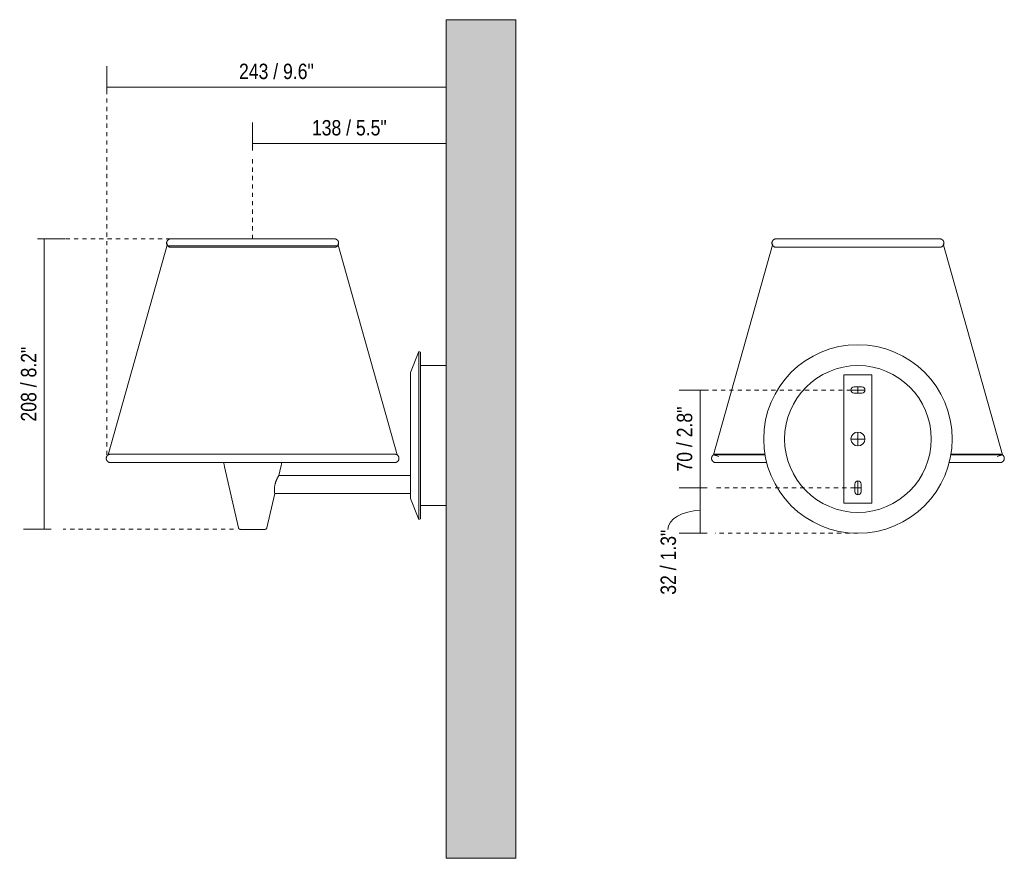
# Model space of a CAD drawing. Header units: millimetres. Extents: x -6717 to -4904, y 0 to 7139.
# Tile 2 of 4: x -5609 to -4904, y 0 to 600. Entities that reach past the tile are written whole.
import ezdxf

# ---------------------------------------------------------------- set-up
doc = ezdxf.new("R2010")
doc.units = ezdxf.units.MM
doc.linetypes.add('Dash', pattern=[6, 3, -3])
doc.layers.add('A-ANNO-DIMS', color=7, linetype='Dash', lineweight=9, true_color=0xd2d2d2)
for name, color, linetype, lineweight in [('A-ANNO-DIMS-5', 7, 'Continuous', 9), ('A-WALL', 7, 'Continuous', 9), ('E-LITE-EQPM', 7, 'Continuous', 20)]:
    doc.layers.add(name, color=color, linetype=linetype, lineweight=lineweight)
doc.styles.add('Arial Narrow', font='ARIALN.TTF', dxfattribs={"height": 11})
doc.dimstyles.new('FARO_-_2_2mm_Arial_Narrow_mm_Inch_Left', dxfattribs={"dimscale": 304.8, "dimtxt": 11.257741, "dimasz": 0, "dimexe": 0.049213, "dimexo": 0.0625, "dimgap": 0.008202, "dimtad": 1, "dimdec": 0, "dimzin": 0, "dimdsep": 46, "dimtxsty": 'Arial Narrow', "dimblk1": 'NONE', "dimblk2": 'NONE', "dimsah": 1, "dimcen": 0.09, "dimadec": 0, "dimazin": 0, "dimtfac": 1, "dimtdec": 4, "dimtix": 1, "dimtmove": 0, "dimatfit": 3, "dimfxl": 0.016404, "dimfxlon": 1, "dimtvp": 1, "dimtolj": 1, "dimtzin": 0, "dimarcsym": 2})
doc.dimstyles.new('FARO_-_2_2mm_Arial_Narrow_mm_Inch_Left_1', dxfattribs={"dimscale": 304.8, "dimtxt": 11.257741, "dimasz": 0, "dimexe": 0.049213, "dimexo": 0.0625, "dimgap": 0.008202, "dimtad": 1, "dimdec": 0, "dimzin": 0, "dimdsep": 46, "dimtxsty": 'Arial Narrow', "dimblk1": 'NONE', "dimblk2": 'NONE', "dimsah": 1, "dimcen": 0.09, "dimadec": 0, "dimazin": 0, "dimtfac": 1, "dimtdec": 4, "dimtix": 1, "dimtmove": 1, "dimatfit": 3, "dimfxl": 0.016404, "dimfxlon": 1, "dimtvp": 1, "dimtolj": 1, "dimtzin": 0, "dimarcsym": 2})

# ---------------------------------------------------------------- blocks, each defined once
blk = doc.blocks.new('64307-71 - 64307-71 SUMBA Black wall lamp Rattan Shade-541769-Lateral_PDF')
at = {"layer": 'E-LITE-EQPM'}
for p, q in [((-3468.44, 439.53), (-3510.87, 288.65)), ((-3303.97, 288.65), (-3346.41, 439.53)), ((-3288.4, 362.5), (-3294.36, 347.6)), ((-3287.28, 362.06), (-3288.4, 362.5)), ((-3288.4, 362.5), (-3288.4, 242.51)), ((-3287.28, 362.06), (-3287.28, 242.96)), ((-3268.96, 352.51), (-3287.28, 352.51)), ((-3294.36, 257.41), (-3294.36, 347.6)), ((-3427.58, 280.14), (-3417.63, 236.34)), ((-3388.66, 273.99), (-3387.26, 280.14)), ((-3294.36, 273.99), (-3388.66, 273.99)), ((-3397.22, 236.34), (-3391.61, 261.02)), ((-3391.61, 261.02), (-3294.36, 261.02)), ((-3294.36, 257.41), (-3288.4, 242.51)), ((-3287.28, 252.51), (-3268.96, 252.51)), ((-3288.4, 242.51), (-3287.28, 242.96))]:
    blk.add_line(p, q, dxfattribs=at)
at = {"layer": 'E-LITE-EQPM', "flags": 128}
for points in [[(-3468.99, 440.19), (-3468.99, 440.31), (-3468.99, 440.43), (-3468.97, 440.55), (-3468.96, 440.67), (-3468.94, 440.79), (-3468.91, 440.9), (-3468.88, 441.02), (-3468.84, 441.13), (-3468.8, 441.25), (-3468.76, 441.36), (-3468.71, 441.47), (-3468.66, 441.58), (-3468.6, 441.68), (-3468.54, 441.78), (-3468.47, 441.88), (-3468.4, 441.98), (-3468.33, 442.08), (-3468.25, 442.17), (-3468.17, 442.26), (-3468.09, 442.34), (-3468, 442.42), (-3467.91, 442.5), (-3467.81, 442.58), (-3467.72, 442.65), (-3467.62, 442.72), (-3467.51, 442.78), (-3467.41, 442.84), (-3467.3, 442.89), (-3467.19, 442.94), (-3467.08, 442.99), (-3466.97, 443.03), (-3466.86, 443.06), (-3466.74, 443.1), (-3466.62, 443.12), (-3466.5, 443.15), (-3466.39, 443.17), (-3466.27, 443.18), (-3466.15, 443.19), (-3466.03, 443.19), (-3465.99, 443.19)], [(-3465.99, 437.19), (-3466.11, 437.19), (-3466.23, 437.2), (-3466.35, 437.21), (-3466.47, 437.23), (-3466.59, 437.25), (-3466.71, 437.28), (-3466.82, 437.31), (-3466.94, 437.34), (-3467.05, 437.38), (-3467.16, 437.43), (-3467.27, 437.48), (-3467.38, 437.53), (-3467.49, 437.59), (-3467.59, 437.65), (-3467.69, 437.71), (-3467.79, 437.78), (-3467.88, 437.86), (-3467.97, 437.94), (-3468.06, 438.02), (-3468.15, 438.1), (-3468.23, 438.19), (-3468.31, 438.28), (-3468.38, 438.37), (-3468.45, 438.47), (-3468.52, 438.57), (-3468.58, 438.67), (-3468.64, 438.78), (-3468.7, 438.88), (-3468.75, 438.99), (-3468.79, 439.1), (-3468.83, 439.22), (-3468.87, 439.33), (-3468.9, 439.45), (-3468.93, 439.56), (-3468.95, 439.68), (-3468.97, 439.8), (-3468.98, 439.92), (-3468.99, 440.04), (-3468.99, 440.16), (-3468.99, 440.19)], [(-3465.99, 443.19), (-3465.95, 443.19), (-3465.81, 443.19), (-3465.57, 443.19), (-3465.25, 443.19), (-3464.83, 443.19), (-3464.32, 443.19), (-3463.71, 443.19), (-3463.64, 443.19)], [(-3348.85, 443.19), (-3348.9, 443.19), (-3349.04, 443.19), (-3349.27, 443.19), (-3349.6, 443.19), (-3350.02, 443.19), (-3350.53, 443.19), (-3351.13, 443.19), (-3351.83, 443.19), (-3352.61, 443.19), (-3353.48, 443.19), (-3354.43, 443.19), (-3355.47, 443.19), (-3356.59, 443.19), (-3357.8, 443.19), (-3359.08, 443.19), (-3360.44, 443.19), (-3361.88, 443.19), (-3363.39, 443.19), (-3364.97, 443.19), (-3366.62, 443.19), (-3368.33, 443.19), (-3370.1, 443.19), (-3371.94, 443.19), (-3373.83, 443.19), (-3375.78, 443.19), (-3377.77, 443.19), (-3379.82, 443.19), (-3381.9, 443.19), (-3384.03, 443.19), (-3386.2, 443.19), (-3388.4, 443.19), (-3390.63, 443.19), (-3392.89, 443.19), (-3395.17, 443.19), (-3397.47, 443.19), (-3399.78, 443.19), (-3402.11, 443.19), (-3404.45, 443.19), (-3406.79, 443.19), (-3409.13, 443.19), (-3411.47, 443.19), (-3413.81, 443.19), (-3416.13, 443.19), (-3418.44, 443.19), (-3420.73, 443.19), (-3423, 443.19), (-3425.25, 443.19), (-3427.46, 443.19), (-3429.65, 443.19), (-3431.8, 443.19), (-3433.91, 443.19), (-3435.98, 443.19), (-3438, 443.19), (-3439.97, 443.19), (-3441.89, 443.19), (-3443.76, 443.19), (-3445.57, 443.19), (-3447.31, 443.19), (-3449, 443.19), (-3450.61, 443.19), (-3452.16, 443.19), (-3453.64, 443.19), (-3455.04, 443.19), (-3456.37, 443.19), (-3457.61, 443.19), (-3458.78, 443.19), (-3459.87, 443.19), (-3460.87, 443.19), (-3461.78, 443.19), (-3462.61, 443.19), (-3463.35, 443.19), (-3464, 443.19), (-3464.56, 443.19), (-3465.03, 443.19), (-3465.41, 443.19), (-3465.69, 443.19), (-3465.88, 443.19), (-3465.98, 443.19), (-3465.99, 443.19)], [(-3464.36, 437.19), (-3464.56, 437.19), (-3465.03, 437.19), (-3465.41, 437.19), (-3465.69, 437.19), (-3465.88, 437.19), (-3465.98, 437.19), (-3465.99, 437.19)], [(-3465.99, 437.19), (-3465.95, 437.19), (-3465.81, 437.19), (-3465.57, 437.19), (-3465.25, 437.19), (-3464.83, 437.19), (-3464.32, 437.19), (-3463.71, 437.19), (-3463.02, 437.19), (-3462.24, 437.19), (-3461.37, 437.19), (-3460.42, 437.19), (-3459.38, 437.19), (-3458.25, 437.19), (-3457.05, 437.19), (-3455.76, 437.19), (-3454.4, 437.19), (-3452.97, 437.19), (-3451.46, 437.19), (-3449.88, 437.19), (-3448.23, 437.19), (-3446.52, 437.19), (-3444.74, 437.19), (-3442.91, 437.19), (-3441.02, 437.19), (-3439.07, 437.19), (-3437.07, 437.19), (-3435.03, 437.19), (-3432.94, 437.19), (-3430.81, 437.19), (-3428.65, 437.19), (-3426.45, 437.19), (-3424.22, 437.19), (-3421.96, 437.19), (-3419.68, 437.19), (-3417.38, 437.19), (-3415.06, 437.19), (-3412.73, 437.19), (-3410.4, 437.19), (-3408.06, 437.19), (-3405.71, 437.19), (-3403.37, 437.19), (-3401.04, 437.19), (-3398.72, 437.19), (-3396.41, 437.19), (-3394.12, 437.19), (-3391.85, 437.19), (-3389.6, 437.19), (-3387.38, 437.19), (-3385.2, 437.19), (-3383.05, 437.19), (-3380.94, 437.19), (-3378.87, 437.19), (-3376.85, 437.19), (-3374.88, 437.19), (-3372.95, 437.19), (-3371.09, 437.19), (-3369.28, 437.19), (-3367.53, 437.19), (-3365.85, 437.19), (-3364.23, 437.19), (-3362.69, 437.19), (-3361.21, 437.19), (-3359.81, 437.19), (-3358.48, 437.19), (-3357.23, 437.19), (-3356.07, 437.19), (-3354.98, 437.19), (-3353.98, 437.19), (-3353.06, 437.19), (-3352.24, 437.19), (-3351.5, 437.19), (-3350.84, 437.19), (-3350.28, 437.19), (-3349.81, 437.19), (-3349.44, 437.19), (-3349.15, 437.19), (-3348.96, 437.19), (-3348.87, 437.19), (-3348.85, 437.19)], [(-3455, 443.19), (-3454.4, 443.19), (-3452.97, 443.19), (-3451.46, 443.19), (-3449.88, 443.19), (-3448.23, 443.19), (-3446.52, 443.19), (-3444.79, 443.19)], [(-3416.74, 443.19), (-3415.06, 443.19), (-3412.73, 443.19), (-3410.4, 443.19), (-3408.06, 443.19), (-3405.71, 443.19), (-3403.37, 443.19), (-3401.04, 443.19), (-3398.72, 443.19), (-3396.41, 443.19), (-3394.12, 443.19), (-3391.85, 443.19), (-3389.6, 443.19), (-3387.38, 443.19), (-3385.2, 443.19), (-3383.05, 443.19), (-3380.94, 443.19), (-3378.87, 443.19), (-3376.85, 443.19), (-3374.88, 443.19), (-3372.95, 443.19), (-3371.09, 443.19), (-3369.28, 443.19), (-3367.53, 443.19), (-3366.68, 443.19)], [(-3361.86, 443.19), (-3361.21, 443.19), (-3359.81, 443.19), (-3358.48, 443.19), (-3357.23, 443.19), (-3356.07, 443.19), (-3354.98, 443.19), (-3354.76, 443.19)], [(-3351.21, 443.19), (-3350.84, 443.19), (-3350.28, 443.19), (-3349.81, 443.19), (-3349.44, 443.19), (-3349.15, 443.19), (-3348.96, 443.19), (-3348.87, 443.19), (-3348.85, 443.19)], [(-3348.85, 437.19), (-3348.9, 437.19), (-3349.04, 437.19), (-3349.27, 437.19), (-3349.6, 437.19), (-3350.02, 437.19), (-3350.53, 437.19)], [(-3348.85, 443.19), (-3348.73, 443.19), (-3348.61, 443.18), (-3348.49, 443.17), (-3348.37, 443.15), (-3348.26, 443.13), (-3348.14, 443.1), (-3348.02, 443.07), (-3347.91, 443.04), (-3347.79, 443), (-3347.68, 442.95), (-3347.57, 442.91), (-3347.47, 442.85), (-3347.36, 442.79), (-3347.26, 442.73), (-3347.16, 442.67), (-3347.06, 442.6), (-3346.97, 442.52), (-3346.87, 442.45), (-3346.79, 442.37), (-3346.7, 442.28), (-3346.62, 442.19), (-3346.54, 442.1), (-3346.46, 442.01), (-3346.39, 441.91), (-3346.33, 441.81), (-3346.26, 441.71), (-3346.21, 441.6), (-3346.15, 441.5), (-3346.1, 441.39), (-3346.06, 441.28), (-3346.01, 441.17), (-3345.98, 441.05), (-3345.95, 440.94), (-3345.92, 440.82), (-3345.9, 440.7), (-3345.88, 440.58), (-3345.86, 440.46), (-3345.86, 440.34), (-3345.85, 440.22), (-3345.85, 440.19)], [(-3345.85, 440.19), (-3345.85, 440.07), (-3345.86, 439.95), (-3345.87, 439.83), (-3345.89, 439.71), (-3345.91, 439.59), (-3345.94, 439.48), (-3345.97, 439.36), (-3346, 439.25), (-3346.04, 439.13), (-3346.09, 439.02), (-3346.14, 438.91), (-3346.19, 438.81), (-3346.25, 438.7), (-3346.31, 438.6), (-3346.38, 438.5), (-3346.45, 438.4), (-3346.52, 438.3), (-3346.6, 438.21), (-3346.68, 438.12), (-3346.76, 438.04), (-3346.85, 437.96), (-3346.94, 437.88), (-3347.03, 437.8), (-3347.13, 437.73), (-3347.23, 437.67), (-3347.33, 437.6), (-3347.44, 437.54), (-3347.54, 437.49), (-3347.65, 437.44), (-3347.76, 437.39), (-3347.88, 437.35), (-3347.99, 437.32), (-3348.11, 437.28), (-3348.22, 437.26), (-3348.34, 437.23), (-3348.46, 437.22), (-3348.58, 437.2), (-3348.7, 437.19), (-3348.82, 437.19), (-3348.85, 437.19)], [(-3512.19, 286.14), (-3512.19, 286.26), (-3512.18, 286.38), (-3512.17, 286.5), (-3512.16, 286.62), (-3512.13, 286.73), (-3512.11, 286.85), (-3512.08, 286.97), (-3512.04, 287.08), (-3512, 287.2), (-3511.96, 287.31), (-3511.91, 287.42), (-3511.85, 287.52), (-3511.8, 287.63), (-3511.74, 287.73), (-3511.67, 287.83), (-3511.6, 287.93), (-3511.53, 288.03), (-3511.45, 288.12), (-3511.37, 288.21), (-3511.28, 288.29), (-3511.2, 288.37), (-3511.11, 288.45), (-3511.01, 288.53), (-3510.91, 288.6), (-3510.81, 288.66), (-3510.71, 288.73), (-3510.61, 288.78), (-3510.5, 288.84), (-3510.39, 288.89), (-3510.28, 288.93), (-3510.17, 288.98), (-3510.05, 289.01), (-3509.94, 289.04), (-3509.82, 289.07), (-3509.7, 289.1), (-3509.59, 289.11), (-3509.47, 289.13), (-3509.35, 289.13), (-3509.23, 289.14), (-3509.19, 289.14)], [(-3509.19, 289.14), (-3509.11, 289.14), (-3508.87, 289.14), (-3508.46, 289.14), (-3507.89, 289.14), (-3507.3, 289.14)], [(-3305.65, 289.14), (-3305.73, 289.14), (-3305.98, 289.14), (-3306.38, 289.14), (-3306.95, 289.14), (-3307.68, 289.14), (-3308.57, 289.14), (-3309.62, 289.14), (-3310.82, 289.14), (-3312.18, 289.14), (-3313.69, 289.14), (-3315.35, 289.14), (-3317.15, 289.14), (-3319.1, 289.14), (-3321.2, 289.14), (-3323.43, 289.14), (-3325.79, 289.14), (-3328.29, 289.14), (-3330.91, 289.14), (-3333.66, 289.14), (-3336.52, 289.14), (-3339.5, 289.14), (-3342.58, 289.14), (-3345.77, 289.14), (-3349.06, 289.14), (-3352.44, 289.14), (-3355.91, 289.14), (-3359.46, 289.14), (-3363.08, 289.14), (-3366.78, 289.14), (-3370.55, 289.14), (-3374.37, 289.14), (-3378.24, 289.14), (-3382.17, 289.14), (-3386.13, 289.14), (-3390.13, 289.14), (-3394.15, 289.14), (-3398.2, 289.14), (-3402.26, 289.14), (-3406.32, 289.14), (-3410.4, 289.14), (-3414.46, 289.14), (-3418.52, 289.14), (-3422.55, 289.14), (-3426.56, 289.14), (-3430.55, 289.14), (-3434.49, 289.14), (-3438.39, 289.14), (-3442.24, 289.14), (-3446.04, 289.14), (-3449.77, 289.14), (-3453.44, 289.14), (-3457.03, 289.14), (-3460.55, 289.14), (-3463.98, 289.14), (-3467.32, 289.14), (-3470.56, 289.14), (-3473.7, 289.14), (-3476.73, 289.14), (-3479.66, 289.14), (-3482.47, 289.14), (-3485.16, 289.14), (-3487.72, 289.14), (-3490.16, 289.14), (-3492.46, 289.14), (-3494.63, 289.14), (-3496.66, 289.14), (-3498.54, 289.14), (-3500.28, 289.14), (-3501.87, 289.14), (-3503.31, 289.14), (-3504.6, 289.14), (-3505.73, 289.14), (-3506.71, 289.14), (-3507.52, 289.14), (-3508.18, 289.14), (-3508.67, 289.14), (-3509, 289.14), (-3509.17, 289.14), (-3509.19, 289.14)], [(-3307.56, 289.14), (-3307.33, 289.14), (-3306.67, 289.14), (-3306.18, 289.14), (-3305.85, 289.14), (-3305.68, 289.14), (-3305.65, 289.14)], [(-3305.65, 289.14), (-3305.53, 289.14), (-3305.41, 289.13), (-3305.29, 289.12), (-3305.17, 289.1), (-3305.06, 289.08), (-3304.94, 289.05), (-3304.82, 289.02), (-3304.71, 288.99), (-3304.6, 288.95), (-3304.48, 288.9), (-3304.37, 288.85), (-3304.27, 288.8), (-3304.16, 288.74), (-3304.06, 288.68), (-3303.96, 288.61), (-3303.86, 288.55), (-3303.77, 288.47), (-3303.67, 288.39), (-3303.59, 288.31), (-3303.5, 288.23), (-3303.42, 288.14), (-3303.34, 288.05), (-3303.27, 287.96), (-3303.2, 287.86), (-3303.13, 287.76), (-3303.07, 287.66), (-3303.01, 287.55), (-3302.95, 287.45), (-3302.9, 287.34), (-3302.86, 287.23), (-3302.82, 287.11), (-3302.78, 287), (-3302.75, 286.88), (-3302.72, 286.77), (-3302.7, 286.65), (-3302.68, 286.53), (-3302.67, 286.41), (-3302.66, 286.29), (-3302.65, 286.17), (-3302.65, 286.14)], [(-3509.19, 283.14), (-3509.31, 283.14), (-3509.43, 283.15), (-3509.55, 283.16), (-3509.67, 283.18), (-3509.79, 283.2), (-3509.91, 283.22), (-3510.02, 283.26), (-3510.14, 283.29), (-3510.25, 283.33), (-3510.36, 283.38), (-3510.47, 283.42), (-3510.58, 283.48), (-3510.68, 283.54), (-3510.79, 283.6), (-3510.89, 283.66), (-3510.99, 283.73), (-3511.08, 283.81), (-3511.17, 283.88), (-3511.26, 283.96), (-3511.35, 284.05), (-3511.43, 284.14), (-3511.51, 284.23), (-3511.58, 284.32), (-3511.65, 284.42), (-3511.72, 284.52), (-3511.78, 284.62), (-3511.84, 284.72), (-3511.89, 284.83), (-3511.94, 284.94), (-3511.99, 285.05), (-3512.03, 285.16), (-3512.07, 285.28), (-3512.1, 285.39), (-3512.13, 285.51), (-3512.15, 285.63), (-3512.17, 285.75), (-3512.18, 285.87), (-3512.19, 285.99), (-3512.19, 286.11), (-3512.19, 286.14)], [(-3506.78, 283.14), (-3507.52, 283.14), (-3508.18, 283.14), (-3508.67, 283.14), (-3509, 283.14), (-3509.17, 283.14), (-3509.19, 283.14)], [(-3509.19, 283.14), (-3509.11, 283.14), (-3508.87, 283.14), (-3508.46, 283.14), (-3507.89, 283.14), (-3507.17, 283.14), (-3506.28, 283.14), (-3505.23, 283.14), (-3504.03, 283.14), (-3502.67, 283.14), (-3501.16, 283.14), (-3499.5, 283.14), (-3497.69, 283.14), (-3495.74, 283.14), (-3493.65, 283.14), (-3491.42, 283.14), (-3489.05, 283.14), (-3486.56, 283.14), (-3483.94, 283.14), (-3481.19, 283.14), (-3478.33, 283.14), (-3475.35, 283.14), (-3472.27, 283.14), (-3469.08, 283.14), (-3465.79, 283.14), (-3462.41, 283.14), (-3458.94, 283.14), (-3455.39, 283.14), (-3451.76, 283.14), (-3448.06, 283.14), (-3444.3, 283.14), (-3440.48, 283.14), (-3436.6, 283.14), (-3432.68, 283.14), (-3428.72, 283.14), (-3424.72, 283.14), (-3420.7, 283.14), (-3416.65, 283.14), (-3412.59, 283.14), (-3408.52, 283.14), (-3404.45, 283.14), (-3400.39, 283.14), (-3396.33, 283.14), (-3392.3, 283.14), (-3388.28, 283.14), (-3384.3, 283.14), (-3380.36, 283.14), (-3376.45, 283.14), (-3372.6, 283.14), (-3368.81, 283.14), (-3365.07, 283.14), (-3361.41, 283.14), (-3357.81, 283.14), (-3354.3, 283.14), (-3350.87, 283.14), (-3347.53, 283.14), (-3344.29, 283.14), (-3341.15, 283.14), (-3338.11, 283.14), (-3335.19, 283.14), (-3332.38, 283.14), (-3329.69, 283.14), (-3327.12, 283.14), (-3324.69, 283.14), (-3322.39, 283.14), (-3320.22, 283.14), (-3318.19, 283.14), (-3316.3, 283.14), (-3314.56, 283.14), (-3312.97, 283.14), (-3311.53, 283.14), (-3310.25, 283.14), (-3309.12, 283.14), (-3308.14, 283.14), (-3307.33, 283.14), (-3306.67, 283.14), (-3306.18, 283.14), (-3305.85, 283.14), (-3305.68, 283.14), (-3305.65, 283.14)], [(-3438.1, 283.14), (-3438.39, 283.14), (-3442.24, 283.14), (-3446.04, 283.14), (-3449.77, 283.14), (-3453.44, 283.14), (-3457.03, 283.14), (-3460.55, 283.14), (-3463.98, 283.14), (-3467.32, 283.14), (-3470.12, 283.14)], [(-3427.58, 280.14), (-3427.85, 281.43), (-3428.07, 282.73), (-3428.12, 283.16)], [(-3386.73, 283.14), (-3386.86, 282.2), (-3387.1, 280.9), (-3387.26, 280.14)], [(-3331.03, 283.14), (-3333.66, 283.14), (-3336.52, 283.14), (-3339.5, 283.14), (-3342.58, 283.14), (-3345.74, 283.14)], [(-3310.61, 283.14), (-3310.82, 283.14), (-3312.18, 283.14), (-3313.69, 283.14), (-3315.35, 283.14), (-3317.15, 283.14), (-3318.9, 283.14)], [(-3305.65, 283.14), (-3305.73, 283.14), (-3305.98, 283.14), (-3306.38, 283.14), (-3306.95, 283.14), (-3307.68, 283.14), (-3308.44, 283.14)], [(-3302.65, 286.14), (-3302.66, 286.02), (-3302.66, 285.9), (-3302.67, 285.78), (-3302.69, 285.66), (-3302.71, 285.54), (-3302.74, 285.43), (-3302.77, 285.31), (-3302.81, 285.2), (-3302.85, 285.08), (-3302.89, 284.97), (-3302.94, 284.86), (-3302.99, 284.75), (-3303.05, 284.65), (-3303.11, 284.55), (-3303.18, 284.44), (-3303.25, 284.35), (-3303.32, 284.25), (-3303.4, 284.16), (-3303.48, 284.07), (-3303.56, 283.99), (-3303.65, 283.9), (-3303.74, 283.83), (-3303.84, 283.75), (-3303.93, 283.68), (-3304.03, 283.61), (-3304.13, 283.55), (-3304.24, 283.49), (-3304.35, 283.44), (-3304.45, 283.39), (-3304.57, 283.34), (-3304.68, 283.3), (-3304.79, 283.26), (-3304.91, 283.23), (-3305.03, 283.21), (-3305.14, 283.18), (-3305.26, 283.16), (-3305.38, 283.15), (-3305.5, 283.14), (-3305.62, 283.14), (-3305.65, 283.14)], [(-3416.41, 235.36), (-3416.46, 235.36), (-3416.51, 235.37), (-3416.56, 235.37), (-3416.61, 235.38), (-3416.66, 235.39), (-3416.7, 235.4), (-3416.75, 235.41), (-3416.8, 235.43), (-3416.85, 235.44), (-3416.89, 235.46), (-3416.94, 235.48), (-3416.99, 235.5), (-3417.03, 235.53), (-3417.07, 235.55), (-3417.11, 235.58), (-3417.15, 235.61), (-3417.19, 235.64), (-3417.23, 235.67), (-3417.27, 235.71), (-3417.31, 235.74), (-3417.34, 235.78), (-3417.37, 235.82), (-3417.4, 235.86), (-3417.43, 235.9), (-3417.46, 235.94), (-3417.49, 235.98), (-3417.51, 236.03), (-3417.53, 236.07), (-3417.56, 236.12), (-3417.57, 236.16), (-3417.59, 236.21), (-3417.61, 236.26), (-3417.62, 236.31), (-3417.63, 236.34)], [(-3414.85, 235.36), (-3414.93, 235.36), (-3415.12, 235.36), (-3415.3, 235.36), (-3415.47, 235.36), (-3415.62, 235.36), (-3415.76, 235.36), (-3415.89, 235.36), (-3416, 235.36), (-3416.1, 235.36), (-3416.19, 235.36), (-3416.26, 235.36), (-3416.32, 235.36), (-3416.36, 235.36), (-3416.39, 235.36), (-3416.4, 235.36), (-3416.41, 235.36)], [(-3416.41, 235.36), (-3416.4, 235.36), (-3416.38, 235.36), (-3416.34, 235.36), (-3416.29, 235.36), (-3416.23, 235.36), (-3416.15, 235.36), (-3416.06, 235.36), (-3415.95, 235.36), (-3415.83, 235.36), (-3415.7, 235.36), (-3415.55, 235.36), (-3415.39, 235.36), (-3415.22, 235.36), (-3415.03, 235.36), (-3414.84, 235.36), (-3414.63, 235.36), (-3414.41, 235.36), (-3414.18, 235.36), (-3413.93, 235.36), (-3413.68, 235.36), (-3413.42, 235.36), (-3413.15, 235.36), (-3412.87, 235.36), (-3412.58, 235.36), (-3412.28, 235.36), (-3411.97, 235.36), (-3411.66, 235.36), (-3411.34, 235.36), (-3411.01, 235.36), (-3410.68, 235.36), (-3410.34, 235.36), (-3410, 235.36), (-3409.65, 235.36), (-3409.3, 235.36), (-3408.95, 235.36), (-3408.59, 235.36), (-3408.24, 235.36), (-3407.88, 235.36), (-3407.52, 235.36), (-3407.16, 235.36), (-3406.8, 235.36), (-3406.44, 235.36), (-3406.09, 235.36), (-3405.73, 235.36), (-3405.38, 235.36), (-3405.03, 235.36), (-3404.69, 235.36), (-3404.35, 235.36), (-3404.01, 235.36), (-3403.69, 235.36), (-3403.36, 235.36), (-3403.04, 235.36), (-3402.73, 235.36), (-3402.43, 235.36), (-3402.14, 235.36), (-3401.85, 235.36), (-3401.57, 235.36), (-3401.31, 235.36), (-3401.05, 235.36), (-3400.8, 235.36), (-3400.56, 235.36), (-3400.34, 235.36), (-3400.12, 235.36), (-3399.92, 235.36), (-3399.73, 235.36), (-3399.55, 235.36), (-3399.38, 235.36), (-3399.23, 235.36), (-3399.09, 235.36), (-3398.96, 235.36), (-3398.85, 235.36), (-3398.75, 235.36), (-3398.66, 235.36), (-3398.59, 235.36), (-3398.53, 235.36), (-3398.49, 235.36), (-3398.46, 235.36), (-3398.44, 235.36), (-3398.44, 235.36)], [(-3398.44, 235.36), (-3398.45, 235.36), (-3398.47, 235.36), (-3398.51, 235.36), (-3398.56, 235.36), (-3398.62, 235.36), (-3398.7, 235.36), (-3398.79, 235.36), (-3398.9, 235.36), (-3399.02, 235.36), (-3399.15, 235.36), (-3399.3, 235.36), (-3399.46, 235.36), (-3399.63, 235.36), (-3399.81, 235.36), (-3400.01, 235.36)], [(-3397.22, 236.34), (-3397.23, 236.29), (-3397.24, 236.24), (-3397.26, 236.19), (-3397.28, 236.15), (-3397.3, 236.1), (-3397.32, 236.06), (-3397.34, 236.01), (-3397.37, 235.97), (-3397.39, 235.93), (-3397.42, 235.88), (-3397.45, 235.84), (-3397.48, 235.81), (-3397.52, 235.77), (-3397.55, 235.73), (-3397.59, 235.7), (-3397.63, 235.66), (-3397.66, 235.63), (-3397.7, 235.6), (-3397.75, 235.57), (-3397.79, 235.55), (-3397.83, 235.52), (-3397.88, 235.5), (-3397.92, 235.48), (-3397.97, 235.46), (-3398.01, 235.44), (-3398.06, 235.42), (-3398.11, 235.41), (-3398.16, 235.39), (-3398.21, 235.38), (-3398.26, 235.38), (-3398.31, 235.37), (-3398.36, 235.37), (-3398.41, 235.36), (-3398.44, 235.36)]]:
    blk.add_lwpolyline(points, dxfattribs=at)
at = {"layer": 'E-LITE-EQPM'}
blk.add_open_spline([(-3391.61, 261.02), (-3391.61, 261.02), (-3391.63, 261.07), (-3391.65, 261.24), (-3391.68, 261.42), (-3391.71, 261.65), (-3391.75, 261.92), (-3391.78, 262.18), (-3391.8, 262.42), (-3391.81, 262.6), (-3391.83, 262.79), (-3391.84, 263.07), (-3391.86, 263.43), (-3391.87, 263.89), (-3391.85, 264.39), (-3391.82, 264.9), (-3391.75, 265.62), (-3391.62, 266.56), (-3391.4, 267.5), (-3391.2, 268.24), (-3391.03, 268.79), (-3390.86, 269.32), (-3390.66, 269.84), (-3390.5, 270.26), (-3390.36, 270.58), (-3390.27, 270.82), (-3390.17, 271.05), (-3390.03, 271.35), (-3389.86, 271.7), (-3389.7, 272.04), (-3389.57, 272.29), (-3389.48, 272.47), (-3389.4, 272.64), (-3389.29, 272.86), (-3389.15, 273.11), (-3389, 273.37), (-3388.88, 273.59), (-3388.79, 273.77), (-3388.7, 273.94), (-3388.67, 273.99), (-3388.66, 273.99)], degree=3, knots=[-1, -1, -1, -1, -0.944444, -0.916667, -0.888889, -0.861111, -0.833333, -0.805556, -0.791667, -0.777778, -0.763889, -0.75, -0.722222, -0.694444, -0.666667, -0.638889, -0.611111, -0.555556, -0.5, -0.472222, -0.444444, -0.416667, -0.388889, -0.361111, -0.347222, -0.333333, -0.319444, -0.305556, -0.277778, -0.25, -0.236111, -0.222222, -0.208333, -0.194444, -0.166667, -0.138889, -0.111111, -0.083333, -0.055556, 0, 0, 0, 0], dxfattribs=at)
blk = doc.blocks.new('64307-71 - 64307-71 SUMBA Black wall lamp Rattan Shade-541769-Alzado_PDF Fixing')
at = {"layer": 'E-LITE-EQPM', "color": 253, "lineweight": 9, "true_color": 0xaaaaaa}
for p, q in [((6518.48, 439.53), (6476.05, 288.65)), ((6682.95, 288.65), (6640.51, 439.53)), ((6476.05, 288.65), (6479.9, 287.57)), ((6476.11, 288.65), (6476.05, 288.65)), ((6513, 288.65), (6476.2, 288.65)), ((6682.04, 288.65), (6645.99, 288.65)), ((6679.1, 287.57), (6682.95, 288.65)), ((6682.95, 288.65), (6682.31, 288.65))]:
    blk.add_line(p, q, dxfattribs=at)
at = {"layer": 'E-LITE-EQPM', "color": 253, "lineweight": 9, "true_color": 0xaaaaaa, "flags": 128}
for points in [[(6517.92, 440.19), (6517.93, 440.31), (6517.93, 440.43), (6517.95, 440.55), (6517.96, 440.67), (6517.98, 440.79), (6518.01, 440.9), (6518.04, 441.02), (6518.08, 441.13), (6518.12, 441.25), (6518.16, 441.36), (6518.21, 441.47), (6518.26, 441.58), (6518.32, 441.68), (6518.38, 441.78), (6518.45, 441.88), (6518.52, 441.98), (6518.59, 442.08), (6518.67, 442.17), (6518.75, 442.26), (6518.83, 442.34), (6518.92, 442.42), (6519.01, 442.5), (6519.11, 442.58), (6519.2, 442.65), (6519.3, 442.72), (6519.41, 442.78), (6519.51, 442.84), (6519.62, 442.89), (6519.73, 442.94), (6519.84, 442.99), (6519.95, 443.03), (6520.06, 443.06), (6520.18, 443.1), (6520.3, 443.12), (6520.41, 443.15), (6520.53, 443.17), (6520.65, 443.18), (6520.77, 443.19), (6520.89, 443.19), (6520.92, 443.19)], [(6520.92, 437.19), (6520.8, 437.19), (6520.68, 437.2), (6520.56, 437.21), (6520.45, 437.23), (6520.33, 437.25), (6520.21, 437.28), (6520.1, 437.31), (6519.98, 437.34), (6519.87, 437.38), (6519.76, 437.43), (6519.65, 437.48), (6519.54, 437.53), (6519.43, 437.59), (6519.33, 437.65), (6519.23, 437.71), (6519.13, 437.78), (6519.04, 437.86), (6518.95, 437.94), (6518.86, 438.02), (6518.77, 438.1), (6518.69, 438.19), (6518.61, 438.28), (6518.54, 438.37), (6518.47, 438.47), (6518.4, 438.57), (6518.34, 438.67), (6518.28, 438.78), (6518.22, 438.88), (6518.17, 438.99), (6518.13, 439.1), (6518.09, 439.22), (6518.05, 439.33), (6518.02, 439.45), (6517.99, 439.56), (6517.97, 439.68), (6517.95, 439.8), (6517.94, 439.92), (6517.93, 440.04), (6517.92, 440.16), (6517.92, 440.19)], [(6579.5, 443.19), (6577.15, 443.19), (6574.81, 443.19), (6572.48, 443.19), (6570.16, 443.19), (6567.86, 443.19), (6565.57, 443.19), (6563.31, 443.19), (6561.07, 443.19), (6558.86, 443.19), (6556.69, 443.19), (6554.55, 443.19), (6552.45, 443.19), (6550.39, 443.19), (6548.38, 443.19), (6546.42, 443.19), (6544.52, 443.19), (6542.67, 443.19), (6540.87, 443.19), (6539.14, 443.19), (6537.48, 443.19), (6535.88, 443.19), (6534.35, 443.19), (6532.9, 443.19), (6531.51, 443.19), (6530.21, 443.19), (6528.98, 443.19), (6527.84, 443.19), (6526.78, 443.19), (6525.8, 443.19), (6524.9, 443.19), (6524.1, 443.19), (6523.38, 443.19), (6522.76, 443.19), (6522.22, 443.19), (6521.78, 443.19), (6521.42, 443.19), (6521.17, 443.19), (6521, 443.19), (6520.93, 443.19), (6520.92, 443.19)], [(6520.92, 443.19), (6520.97, 443.19), (6521.11, 443.19), (6521.35, 443.19), (6521.67, 443.19), (6522.09, 443.19), (6522.6, 443.19), (6523.21, 443.19), (6523.9, 443.19), (6524.68, 443.19), (6525.55, 443.19), (6526.5, 443.19), (6527.54, 443.19), (6528.67, 443.19), (6529.87, 443.19), (6531.15, 443.19), (6532.52, 443.19), (6533.95, 443.19), (6535.46, 443.19), (6537.04, 443.19), (6538.69, 443.19), (6540.4, 443.19), (6542.18, 443.19), (6544.01, 443.19), (6545.9, 443.19), (6547.85, 443.19), (6549.85, 443.19), (6551.89, 443.19), (6553.98, 443.19), (6556.11, 443.19), (6558.27, 443.19), (6560.47, 443.19), (6562.7, 443.19), (6564.96, 443.19), (6567.24, 443.19), (6569.54, 443.19), (6571.86, 443.19), (6574.18, 443.19), (6576.52, 443.19), (6578.86, 443.19), (6579.5, 443.19)], [(6522.56, 437.19), (6522.22, 437.19), (6521.78, 437.19), (6521.42, 437.19), (6521.17, 437.19), (6521, 437.19), (6520.93, 437.19), (6520.92, 437.19)], [(6520.92, 437.19), (6520.97, 437.19), (6521.11, 437.19), (6521.35, 437.19), (6521.67, 437.19), (6522.09, 437.19), (6522.6, 437.19), (6523.21, 437.19), (6523.9, 437.19), (6524.68, 437.19), (6525.55, 437.19), (6526.5, 437.19), (6527.54, 437.19), (6528.67, 437.19), (6529.87, 437.19), (6531.15, 437.19), (6532.52, 437.19), (6533.95, 437.19), (6535.46, 437.19), (6537.04, 437.19), (6538.69, 437.19), (6540.4, 437.19), (6542.18, 437.19), (6544.01, 437.19), (6545.9, 437.19), (6547.85, 437.19), (6549.85, 437.19), (6551.89, 437.19), (6553.98, 437.19), (6556.11, 437.19), (6558.27, 437.19), (6560.47, 437.19), (6562.7, 437.19), (6564.96, 437.19), (6567.24, 437.19), (6569.54, 437.19), (6571.86, 437.19), (6574.18, 437.19), (6576.52, 437.19), (6578.86, 437.19), (6579.5, 437.19)], [(6579.5, 443.19), (6581.84, 443.19), (6584.18, 443.19), (6586.51, 443.19), (6588.83, 443.19), (6591.13, 443.19), (6593.42, 443.19), (6595.68, 443.19), (6597.92, 443.19), (6600.13, 443.19), (6602.3, 443.19), (6604.44, 443.19), (6606.54, 443.19), (6608.6, 443.19), (6610.61, 443.19), (6612.57, 443.19), (6614.47, 443.19), (6616.33, 443.19), (6618.12, 443.19), (6619.85, 443.19), (6621.51, 443.19), (6623.11, 443.19), (6624.64, 443.19), (6626.1, 443.19), (6627.48, 443.19), (6628.78, 443.19), (6630.01, 443.19), (6631.15, 443.19), (6632.22, 443.19), (6633.19, 443.19), (6634.09, 443.19), (6634.89, 443.19), (6635.61, 443.19), (6636.23, 443.19), (6636.77, 443.19), (6637.22, 443.19), (6637.57, 443.19), (6637.83, 443.19), (6637.99, 443.19), (6638.06, 443.19), (6638.07, 443.19)], [(6638.07, 443.19), (6638.02, 443.19), (6637.88, 443.19), (6637.65, 443.19), (6637.32, 443.19), (6636.9, 443.19), (6636.39, 443.19), (6635.79, 443.19), (6635.09, 443.19), (6634.31, 443.19), (6633.44, 443.19), (6632.49, 443.19), (6631.45, 443.19), (6630.33, 443.19), (6629.12, 443.19), (6627.84, 443.19), (6626.48, 443.19), (6625.04, 443.19), (6623.53, 443.19), (6621.95, 443.19), (6620.3, 443.19), (6618.59, 443.19), (6616.81, 443.19), (6614.98, 443.19), (6613.09, 443.19), (6611.14, 443.19), (6609.15, 443.19), (6607.1, 443.19), (6605.01, 443.19), (6602.89, 443.19), (6600.72, 443.19), (6598.52, 443.19), (6596.29, 443.19), (6594.03, 443.19), (6591.75, 443.19), (6589.45, 443.19), (6587.13, 443.19), (6584.81, 443.19), (6582.47, 443.19), (6580.13, 443.19), (6579.5, 443.19)], [(6579.5, 437.19), (6581.84, 437.19), (6584.18, 437.19), (6586.51, 437.19), (6588.83, 437.19), (6591.13, 437.19), (6593.42, 437.19), (6595.68, 437.19), (6597.92, 437.19), (6600.13, 437.19), (6602.3, 437.19), (6604.44, 437.19), (6606.54, 437.19), (6608.6, 437.19), (6610.61, 437.19), (6612.57, 437.19), (6614.47, 437.19), (6616.33, 437.19), (6618.12, 437.19), (6619.85, 437.19), (6621.51, 437.19), (6623.11, 437.19), (6624.64, 437.19), (6626.1, 437.19), (6627.48, 437.19), (6628.78, 437.19), (6630.01, 437.19), (6631.15, 437.19), (6632.22, 437.19), (6633.19, 437.19), (6634.09, 437.19), (6634.89, 437.19), (6635.61, 437.19), (6636.23, 437.19), (6636.77, 437.19), (6637.22, 437.19), (6637.57, 437.19), (6637.83, 437.19), (6637.99, 437.19), (6638.06, 437.19), (6638.07, 437.19)], [(6638.07, 437.19), (6638.02, 437.19), (6637.88, 437.19), (6637.65, 437.19), (6637.32, 437.19), (6636.9, 437.19), (6636.39, 437.19)], [(6638.07, 443.19), (6638.19, 443.19), (6638.31, 443.18), (6638.43, 443.17), (6638.55, 443.15), (6638.66, 443.13), (6638.78, 443.1), (6638.9, 443.07), (6639.01, 443.04), (6639.12, 443), (6639.24, 442.95), (6639.35, 442.91), (6639.45, 442.85), (6639.56, 442.79), (6639.66, 442.73), (6639.76, 442.67), (6639.86, 442.6), (6639.95, 442.52), (6640.05, 442.45), (6640.13, 442.37), (6640.22, 442.28), (6640.3, 442.19), (6640.38, 442.1), (6640.45, 442.01), (6640.52, 441.91), (6640.59, 441.81), (6640.65, 441.71), (6640.71, 441.6), (6640.77, 441.5), (6640.82, 441.39), (6640.86, 441.28), (6640.9, 441.17), (6640.94, 441.05), (6640.97, 440.94), (6641, 440.82), (6641.02, 440.7), (6641.04, 440.58), (6641.05, 440.46), (6641.06, 440.34), (6641.07, 440.22), (6641.07, 440.19)], [(6641.07, 440.19), (6641.06, 440.07), (6641.06, 439.95), (6641.05, 439.83), (6641.03, 439.71), (6641.01, 439.59), (6640.98, 439.48), (6640.95, 439.36), (6640.92, 439.25), (6640.87, 439.13), (6640.83, 439.02), (6640.78, 438.91), (6640.73, 438.81), (6640.67, 438.7), (6640.61, 438.6), (6640.54, 438.5), (6640.47, 438.4), (6640.4, 438.3), (6640.32, 438.21), (6640.24, 438.12), (6640.16, 438.04), (6640.07, 437.96), (6639.98, 437.88), (6639.88, 437.8), (6639.79, 437.73), (6639.69, 437.67), (6639.59, 437.6), (6639.48, 437.54), (6639.37, 437.49), (6639.27, 437.44), (6639.15, 437.39), (6639.04, 437.35), (6638.93, 437.32), (6638.81, 437.28), (6638.7, 437.26), (6638.58, 437.23), (6638.46, 437.22), (6638.34, 437.2), (6638.22, 437.19), (6638.1, 437.19), (6638.07, 437.19)], [(6474.73, 286.14), (6474.73, 286.26), (6474.73, 286.38), (6474.75, 286.5), (6474.76, 286.62), (6474.78, 286.73), (6474.81, 286.85), (6474.84, 286.97), (6474.88, 287.08), (6474.92, 287.2), (6474.96, 287.31), (6475.01, 287.42), (6475.06, 287.52), (6475.12, 287.63), (6475.18, 287.73), (6475.25, 287.83), (6475.32, 287.93), (6475.39, 288.03), (6475.47, 288.12), (6475.55, 288.21), (6475.63, 288.29), (6475.72, 288.37), (6475.81, 288.45), (6475.91, 288.53), (6476, 288.6), (6476.1, 288.66), (6476.21, 288.73), (6476.31, 288.78), (6476.42, 288.84), (6476.53, 288.89), (6476.64, 288.93), (6476.75, 288.98), (6476.86, 289.01), (6476.98, 289.04), (6477.1, 289.07), (6477.22, 289.1), (6477.33, 289.11), (6477.45, 289.13), (6477.57, 289.13), (6477.69, 289.14), (6477.73, 289.14)], [(6512.95, 289.14), (6512.39, 289.14), (6509.38, 289.14), (6506.49, 289.14), (6503.71, 289.14), (6501.06, 289.14), (6498.53, 289.14), (6496.13, 289.14), (6493.86, 289.14), (6491.73, 289.14), (6489.74, 289.14), (6487.89, 289.14), (6486.19, 289.14), (6484.64, 289.14), (6483.24, 289.14), (6482, 289.14), (6480.91, 289.14), (6479.98, 289.14), (6479.21, 289.14), (6478.59, 289.14), (6478.14, 289.14), (6477.86, 289.14), (6477.73, 289.14), (6477.73, 289.14)], [(6477.73, 289.14), (6477.81, 289.14), (6478.05, 289.14), (6478.46, 289.14), (6479.02, 289.14), (6479.62, 289.14)], [(6681.27, 289.14), (6681.18, 289.14), (6680.94, 289.14), (6680.53, 289.14), (6679.97, 289.14), (6679.24, 289.14), (6678.35, 289.14), (6677.3, 289.14), (6676.1, 289.14), (6674.74, 289.14), (6673.23, 289.14), (6671.57, 289.14), (6669.77, 289.14), (6667.81, 289.14), (6665.72, 289.14), (6663.49, 289.14), (6661.13, 289.14), (6658.63, 289.14), (6656.01, 289.14), (6653.26, 289.14), (6650.4, 289.14), (6647.42, 289.14), (6646.04, 289.14)], [(6679.35, 289.14), (6679.79, 289.14), (6680.4, 289.14), (6680.85, 289.14), (6681.14, 289.14), (6681.26, 289.14), (6681.27, 289.14)], [(6681.27, 289.14), (6681.39, 289.14), (6681.51, 289.13), (6681.63, 289.12), (6681.74, 289.1), (6681.86, 289.08), (6681.98, 289.05), (6682.1, 289.02), (6682.21, 288.99), (6682.32, 288.95), (6682.43, 288.9), (6682.54, 288.85), (6682.65, 288.8), (6682.76, 288.74), (6682.86, 288.68), (6682.96, 288.61), (6683.06, 288.55), (6683.15, 288.47), (6683.24, 288.39), (6683.33, 288.31), (6683.42, 288.23), (6683.5, 288.14), (6683.58, 288.05), (6683.65, 287.96), (6683.72, 287.86), (6683.79, 287.76), (6683.85, 287.66), (6683.91, 287.55), (6683.97, 287.45), (6684.02, 287.34), (6684.06, 287.23), (6684.1, 287.11), (6684.14, 287), (6684.17, 286.88), (6684.2, 286.77), (6684.22, 286.65), (6684.24, 286.53), (6684.25, 286.41), (6684.26, 286.29), (6684.27, 286.17), (6684.27, 286.14)], [(6477.73, 283.14), (6477.61, 283.14), (6477.49, 283.15), (6477.37, 283.16), (6477.25, 283.18), (6477.13, 283.2), (6477.01, 283.22), (6476.9, 283.26), (6476.78, 283.29), (6476.67, 283.33), (6476.56, 283.38), (6476.45, 283.42), (6476.34, 283.48), (6476.23, 283.54), (6476.13, 283.6), (6476.03, 283.66), (6475.93, 283.73), (6475.84, 283.81), (6475.75, 283.88), (6475.66, 283.96), (6475.57, 284.05), (6475.49, 284.14), (6475.41, 284.23), (6475.34, 284.32), (6475.27, 284.42), (6475.2, 284.52), (6475.14, 284.62), (6475.08, 284.72), (6475.02, 284.83), (6474.97, 284.94), (6474.93, 285.05), (6474.89, 285.16), (6474.85, 285.28), (6474.82, 285.39), (6474.79, 285.51), (6474.77, 285.63), (6474.75, 285.75), (6474.74, 285.87), (6474.73, 285.99), (6474.73, 286.11), (6474.73, 286.14)], [(6514.19, 283.14), (6512.39, 283.14), (6509.38, 283.14), (6506.49, 283.14), (6503.71, 283.14), (6501.06, 283.14), (6498.53, 283.14), (6496.13, 283.14), (6493.86, 283.14), (6491.73, 283.14), (6489.74, 283.14), (6487.89, 283.14), (6486.19, 283.14), (6484.64, 283.14), (6483.24, 283.14), (6482, 283.14), (6480.91, 283.14), (6479.98, 283.14), (6479.21, 283.14), (6478.59, 283.14), (6478.14, 283.14), (6477.86, 283.14), (6477.73, 283.14), (6477.73, 283.14)], [(6477.73, 283.14), (6477.81, 283.14), (6478.05, 283.14), (6478.46, 283.14), (6479.02, 283.14), (6479.75, 283.14), (6480.64, 283.14), (6481.69, 283.14), (6482.89, 283.14), (6484.25, 283.14), (6485.76, 283.14), (6487.42, 283.14), (6489.23, 283.14), (6491.18, 283.14), (6493.27, 283.14), (6495.5, 283.14), (6497.87, 283.14), (6500.36, 283.14), (6502.98, 283.14), (6505.73, 283.14), (6508.59, 283.14), (6511.57, 283.14), (6514.19, 283.14)], [(6644.8, 283.14), (6646.6, 283.14), (6649.61, 283.14), (6652.5, 283.14), (6655.28, 283.14), (6657.93, 283.14), (6660.46, 283.14), (6662.87, 283.14), (6665.13, 283.14), (6667.26, 283.14), (6669.25, 283.14), (6671.1, 283.14), (6672.8, 283.14), (6674.35, 283.14), (6675.75, 283.14), (6676.99, 283.14), (6678.08, 283.14), (6679.01, 283.14), (6679.79, 283.14), (6680.4, 283.14), (6680.85, 283.14), (6681.14, 283.14), (6681.26, 283.14), (6681.27, 283.14)], [(6681.27, 283.14), (6681.18, 283.14), (6680.94, 283.14), (6680.53, 283.14), (6679.97, 283.14), (6679.24, 283.14), (6678.35, 283.14), (6677.3, 283.14), (6676.1, 283.14), (6674.74, 283.14), (6673.23, 283.14), (6671.57, 283.14), (6669.77, 283.14), (6667.81, 283.14), (6665.72, 283.14), (6663.49, 283.14), (6661.13, 283.14), (6658.63, 283.14), (6656.01, 283.14), (6653.26, 283.14), (6650.4, 283.14), (6647.42, 283.14), (6644.8, 283.14)], [(6684.27, 286.14), (6684.26, 286.02), (6684.26, 285.9), (6684.24, 285.78), (6684.23, 285.66), (6684.21, 285.54), (6684.18, 285.43), (6684.15, 285.31), (6684.11, 285.2), (6684.07, 285.08), (6684.03, 284.97), (6683.98, 284.86), (6683.93, 284.75), (6683.87, 284.65), (6683.81, 284.55), (6683.74, 284.44), (6683.67, 284.35), (6683.6, 284.25), (6683.52, 284.16), (6683.44, 284.07), (6683.36, 283.99), (6683.27, 283.9), (6683.18, 283.83), (6683.08, 283.75), (6682.99, 283.68), (6682.89, 283.61), (6682.78, 283.55), (6682.68, 283.49), (6682.57, 283.44), (6682.46, 283.39), (6682.35, 283.34), (6682.24, 283.3), (6682.13, 283.26), (6682.01, 283.23), (6681.89, 283.21), (6681.78, 283.18), (6681.66, 283.16), (6681.54, 283.15), (6681.42, 283.14), (6681.3, 283.14), (6681.27, 283.14)]]:
    blk.add_lwpolyline(points, dxfattribs=at)
blk = doc.blocks.new('DIMBLOCK6-Lateral_PDF')
at = {"layer": 'A-ANNO-DIMS-5', "color": 251, "true_color": 0x5b5b5b, "transparency": 16777216}
for p, q in [((-5546.27, 546.81), (-5546.27, 566.81)), ((-5303.44, 551.61), (-5303.44, 566.81)), ((-5546.27, 551.81), (-5303.44, 551.81)), ((-5546.27, 551.81), (-5546.27, 546.81)), ((-5303.44, 551.81), (-5303.44, 546.81))]:
    blk.add_line(p, q, dxfattribs=at)
at = {"layer": 'A-ANNO-DIMS-5', "color": 0, "transparency": 16777216, "insert": (-5451.66, 568.53), "char_height": 11, "width": 64.3299, "attachment_point": 1, "line_spacing_factor": 0.974696, "style": 'Arial Narrow'}
blk.add_mtext('243 / 9.6"', dxfattribs=at)
blk = doc.blocks.new('_None')
blk = doc.blocks.new('DIMBLOCK7-Lateral_PDF')
at = {"layer": 'A-ANNO-DIMS-5', "color": 251, "true_color": 0x5b5b5b, "transparency": 16777216}
for p, q in [((-5591.01, 443.2), (-5596.01, 443.2)), ((-5591.21, 443.2), (-5576.01, 443.2)), ((-5591.01, 443.2), (-5591.01, 235.37)), ((-5586.01, 235.37), (-5606.01, 235.37)), ((-5591.01, 235.37), (-5586.01, 235.37))]:
    blk.add_line(p, q, dxfattribs=at)
at = {"layer": 'A-ANNO-DIMS-5', "color": 0, "transparency": 16777216, "insert": (-5607.73, 312.48), "char_height": 11, "width": 64.3299, "attachment_point": 1, "rotation": 90, "line_spacing_factor": 0.974696, "style": 'Arial Narrow'}
blk.add_mtext('208 / 8.2"', dxfattribs=at)
blk = doc.blocks.new('DIMBLOCK8-Lateral_PDF')
at = {"layer": 'A-ANNO-DIMS-5', "color": 251, "true_color": 0x5b5b5b, "transparency": 16777216}
for p, q in [((-5441.9, 506.49), (-5441.9, 526.49)), ((-5303.44, 511.49), (-5303.44, 516.49)), ((-5303.44, 511.49), (-5441.9, 511.49)), ((-5441.9, 511.49), (-5441.9, 506.49)), ((-5303.44, 511.69), (-5303.44, 496.49))]:
    blk.add_line(p, q, dxfattribs=at)
at = {"layer": 'A-ANNO-DIMS-5', "color": 0, "transparency": 16777216, "insert": (-5399.47, 528.2), "char_height": 11, "width": 64.3299, "attachment_point": 1, "line_spacing_factor": 0.974696, "style": 'Arial Narrow'}
blk.add_mtext('138 / 5.5"', dxfattribs=at)
blk = doc.blocks.new('DIMBLOCK9-Alzado_PDF Fixing')
at = {"layer": 'A-ANNO-DIMS-5', "color": 251, "true_color": 0x5b5b5b, "transparency": 16777216}
for p, q in [((-5116.5, 335), (-5136.5, 335)), ((-5121.5, 265), (-5121.5, 335)), ((-5121.5, 335), (-5116.5, 335)), ((-5116.5, 265), (-5136.5, 265)), ((-5121.5, 265), (-5116.5, 265))]:
    blk.add_line(p, q, dxfattribs=at)
at = {"layer": 'A-ANNO-DIMS-5', "color": 0, "transparency": 16777216, "insert": (-5138.22, 276.68), "char_height": 11, "width": 55.9671, "attachment_point": 1, "rotation": 90, "line_spacing_factor": 0.974696, "style": 'Arial Narrow'}
blk.add_mtext('70 / 2.8"', dxfattribs=at)
blk = doc.blocks.new('DIMBLOCK10-Alzado_PDF Fixing')
at = {"layer": 'A-ANNO-DIMS-5', "color": 251, "true_color": 0x5b5b5b, "transparency": 16777216}
for p, q in [((-5116.5, 265), (-5136.5, 265)), ((-5121.5, 265), (-5121.5, 232.53)), ((-5121.5, 265), (-5116.5, 265)), ((-5116.5, 232.53), (-5136.5, 232.53)), ((-5121.5, 232.53), (-5116.5, 232.53))]:
    blk.add_line(p, q, dxfattribs=at)
blk.add_ellipse((-5121.5, 235.18), major_axis=(-23.07, 0), ratio=0.58878, start_param=4.712389, end_param=6.283185, dxfattribs=at)
at = {"layer": 'A-ANNO-DIMS-5', "color": 0, "transparency": 16777216, "insert": (-5149.85, 188.55), "char_height": 11, "width": 55.9671, "attachment_point": 1, "rotation": 90, "line_spacing_factor": 0.974696, "style": 'Arial Narrow'}
blk.add_mtext('32 / 1.3"', dxfattribs=at)

msp = doc.modelspace()

# ---------------------------------------------------------------- hatches: boundary and pattern name
at = {"layer": 'A-WALL', "true_color": 0xf7f7f7}
msp.add_hatch(color=7, dxfattribs=at).paths.add_polyline_path([(-5303.44, 0), (-5253.44, 0), (-5253.44, 600), (-5303.44, 600), (-5303.44, 142.04)])

# ---------------------------------------------------------------- linework, layer by layer
at = {"layer": 'A-ANNO-DIMS'}
for p, q in [((-5546.27, 543.65), (-5546.27, 288.65)), ((-5441.9, 443.19), (-5441.9, 503.19)), ((-5500.72, 443.2), (-5594.53, 443.2)), ((-5013.6, 335), (-5118.6, 335)), ((-5010.85, 265), (-5110.85, 265)), ((-5455.5, 235.37), (-5577.52, 235.37)), ((-5008.6, 232.53), (-5110.85, 232.53))]:
    msp.add_line(p, q, dxfattribs=at)
at = {"layer": 'A-ANNO-DIMS', "color": 251, "linetype": 'Continuous', "true_color": 0x5b5b5b}
msp.add_line((-5502.91, 438.28), (-5380.89, 438.28), dxfattribs=at)
at = {"layer": 'A-WALL', "color": 253, "true_color": 0xaaaaaa}
for p, q in [((-5303.44, 0), (-5303.44, 600)), ((-5303.44, 600), (-5253.44, 600)), ((-5253.44, 600), (-5253.44, 0)), ((-5253.44, 0), (-5303.44, 0))]:
    msp.add_line(p, q, dxfattribs=at)
at = {"layer": 'E-LITE-EQPM'}
for p, q in [((-4998.6, 346), (-5018.6, 346)), ((-5018.6, 346), (-5018.6, 254)), ((-4998.6, 254), (-4998.6, 346)), ((-5013.6, 335), (-5003.6, 335)), ((-5011.35, 337.25), (-5005.85, 337.25)), ((-5005.85, 332.75), (-5011.35, 332.75)), ((-5008.6, 337.25), (-5008.6, 332.75)), ((-5008.6, 305), (-5008.6, 295)), ((-5013.6, 300), (-5003.6, 300)), ((-5008.6, 270), (-5008.6, 260)), ((-5010.85, 262.25), (-5010.85, 267.75)), ((-5010.85, 265), (-5006.35, 265)), ((-5006.35, 267.75), (-5006.35, 262.25)), ((-5018.6, 254), (-4998.6, 254))]:
    msp.add_line(p, q, dxfattribs=at)
for centre, radius, start, end in [((-5008.6, 300), 67.47, 0, 180), ((-5008.6, 300), 52.51, 90, 270), ((-5008.6, 300), 52.51, 270, 90), ((-5011.35, 335), 2.25, 90, 270), ((-5005.85, 335), 2.25, 270, 90), ((-5008.6, 300), 5, 90, 270), ((-5008.6, 300), 5, 270, 90), ((-5008.6, 300), 67.47, 180, 360), ((-5008.6, 267.75), 2.25, 360, 180), ((-5008.6, 262.25), 2.25, 180, 0)]:
    msp.add_arc(centre, radius, start, end, dxfattribs=at)

# ---------------------------------------------------------------- block references
msp.add_blockref('64307-71 - 64307-71 SUMBA Black wall lamp Rattan Shade-541769-Lateral_PDF', (-2034.48, 0), dxfattribs=at)
at = {"layer": 'E-LITE-EQPM', "color": 253, "lineweight": 9, "true_color": 0xaaaaaa}
msp.add_blockref('64307-71 - 64307-71 SUMBA Black wall lamp Rattan Shade-541769-Alzado_PDF Fixing', (-11588.09, 0), dxfattribs=at)

# ---------------------------------------------------------------- dimensions: what is measured, and where the dimension line sits
at = {"layer": 'A-ANNO-DIMS', "color": 251, "linetype": 'Continuous', "true_color": 0x5b5b5b}
dim = msp.add_linear_dim(base=(-5303.44, 551.81), p1=(-5546.27, 546.81), p2=(-5303.44, 546.81), dimstyle='FARO_-_2_2mm_Arial_Narrow_mm_Inch_Left', override={"dimpost": '<>', "dimfxl": 242.838563}, dxfattribs=at)
dim.commit()
dim.dimension.update_dxf_attribs({"geometry": 'DIMBLOCK6-Lateral_PDF', "text_midpoint": (-5424.86, 561.43)})
for base, p1, p2, angle, override, picture, middle in [((-5441.9, 511.49), (-5303.44, 516.49), (-5441.9, 506.49), 0, {"dimpost": '<>', "dimfxl": 138.824199}, 'DIMBLOCK8-Lateral_PDF', (-5372.67, 521.11)), ((-5591.01, 235.37), (-5596.01, 443.2), (-5586.01, 235.37), 90, {"dimpost": '<>', "dimfxl": 208.067532}, 'DIMBLOCK7-Lateral_PDF', (-5600.63, 339.29)), ((-5121.5, 335), (-5116.5, 265), (-5116.5, 335), 90, {"dimpost": '<>', "dimfxl": 70}, 'DIMBLOCK9-Alzado_PDF Fixing', (-5131.12, 300))]:
    dim = msp.add_linear_dim(base=base, p1=p1, p2=p2, angle=angle, dimstyle='FARO_-_2_2mm_Arial_Narrow_mm_Inch_Left', override=override, dxfattribs=at)
    dim.commit()
    dim.dimension.update_dxf_attribs({"geometry": picture, "text_midpoint": middle})
dim = msp.add_linear_dim(base=(-5121.5, 232.53), p1=(-5116.5, 265), p2=(-5116.5, 232.53), angle=90, dimstyle='FARO_-_2_2mm_Arial_Narrow_mm_Inch_Left_1', override={"dimpost": '<>', "dimfxl": 32.466932}, dxfattribs=at)
dim.commit()
dim.dimension.update_dxf_attribs({"geometry": 'DIMBLOCK10-Alzado_PDF Fixing', "text_midpoint": (-5142.52, 216.53), "dimtype": 160, "text_rotation": 90})

doc.saveas('drawing.dxf')
